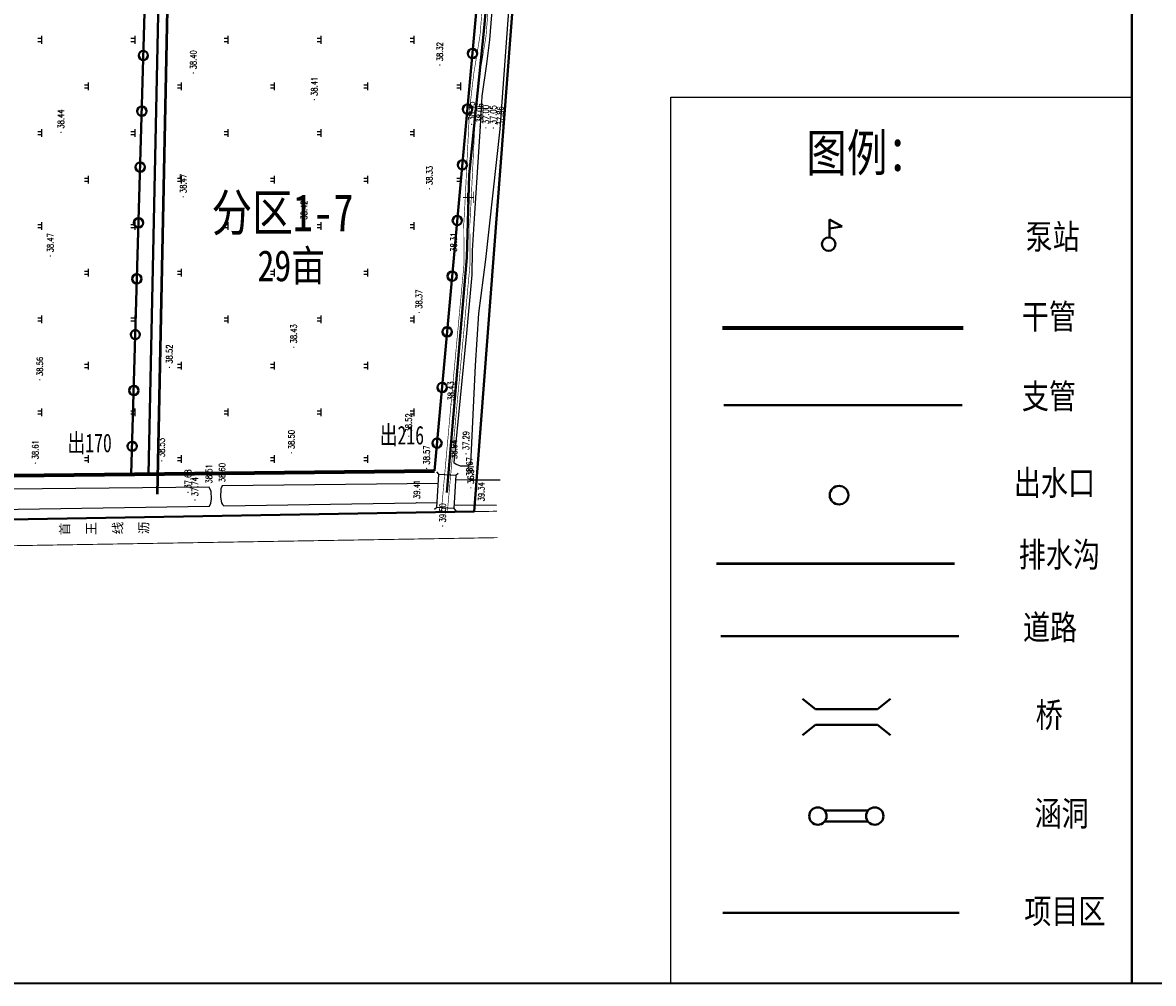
# Model space of a CAD drawing. Extents: x 464172 to 473094, y 3847158 to 3855433.
# Tile 43 of 98: x 466999 to 467363, y 3851459 to 3851768. Entities that reach past the tile are written whole.
import ezdxf
from ezdxf.enums import TextEntityAlignment as Align

# ---------------------------------------------------------------- set-up
doc = ezdxf.new("R2010")
doc.units = 0
doc.linetypes.add('X3', pattern=[5, 4, -1])
doc.layers.get('0').update_dxf_attribs({"linetype": 'CONTINUOUS'})
doc.layers.add('ASSIST', color=7, linetype='CONTINUOUS', plot=False)
for name, color, linetype in [('DLSS', 4, 'CONTINUOUS'), ('DMTZ', 3, 'CONTINUOUS'), ('GCD', 9, 'CONTINUOUS'), ('ZBTZ', 8, 'CONTINUOUS'), ('排水沟', 5, 'CONTINUOUS'), ('道路', 4, 'CONTINUOUS')]:
    doc.layers.add(name, color=color, linetype=linetype)
for name, color, linetype, lineweight in [('出水口', 3, 'CONTINUOUS', 30), ('干管', 1, 'CONTINUOUS', 30), ('支管', 3, 'CONTINUOUS', 30)]:
    doc.layers.add(name, color=color, linetype=linetype, lineweight=lineweight)
doc.styles.add('HZ', font='rs.shx', dxfattribs={"width": 0.8, "bigfont": 'hztxt.shx'})
doc.styles.get("Standard").update_dxf_attribs({"font": 'rs.shx', "bigfont": 'hztxt.shx'})
doc.styles.add('黑体', font='simhei.ttf')
doc.linetypes.add('10411', pattern='A,2,[150,AAA.SHX,S=1,R=0,X=0,Y=1],2,[151,AAA.SHX,S=1,R=0,X=0,Y=3],1e-11', length=4)
doc.linetypes.add('712B', pattern='A,4,-1,4,-1,4,-1,[167,AAA.SHX,S=0.5,R=0,X=0,Y=0],8,[168,AAA.SHX,S=0.5,R=0,X=0,Y=0],-1', length=24)

# ---------------------------------------------------------------- blocks, each defined once
blk = doc.blocks.new('han')
at = {"color": 1, "lineweight": 40, "flags": 128}
for points in [[(-9.72, 3.17), (10.27, 3.17)], [(-9.72, -1.85), (10.27, -1.85)]]:
    blk.add_lwpolyline(points, dxfattribs=at)
at = {"color": 1, "lineweight": 40}
for centre in [(-12.84, 0.66), (13.38, 0.66)]:
    blk.add_circle(centre, 4, dxfattribs=at)
blk = doc.blocks.new('qiao')
at = {"color": 1, "lineweight": 40, "flags": 128}
for points in [[(-10.33, 2.02), (-14.5, 5.36)], [(9.66, 2.02), (13.84, 5.36)], [(-10.33, 2.02), (9.66, 2.02)], [(-10.33, -3.01), (-14.5, -6.35)], [(-10.33, -3.01), (9.66, -3.01)], [(9.66, -3.01), (13.84, -6.35)]]:
    blk.add_lwpolyline(points, dxfattribs=at)
blk = doc.blocks.new('b')
at = {"color": 1, "linetype": 'Continuous', "lineweight": 40}
for p, q in [((-1.09, 0.44), (-1.09, 6.23)), ((-1.09, 6.23), (2.99, 3.96)), ((2.99, 3.96), (-1.09, 3.28))]:
    blk.add_line(p, q, dxfattribs=at)
blk.add_circle((-1.34, -1.73), 2.19, dxfattribs=at)
blk = doc.blocks.new('GC200')
at = {"linetype": 'Continuous', "const_width": 0.2, "flags": 128}
blk.add_lwpolyline([(-0.1, 0, 1), (0.1, 0, 1)], format="xyb", close=True, dxfattribs=at)
blk = doc.blocks.new('gc119')
for p, q in [((-1.25, 0), (1.25, 0)), ((-0.5, 1.3), (-0.5, 0)), ((0.5, 1.3), (0.5, 0))]:
    blk.add_line(p, q)
blk = doc.blocks.new('郭庄示范方')
at = {"layer": 'ASSIST', "color": 8, "linetype": 'Continuous', "elevation": -37.5, "flags": 128}
blk.add_lwpolyline([(1333.35, -905.49), (1332.7, -916.2), (1327.19, -915.87), (1327.84, -905.16)], close=True, dxfattribs=at)
at = {"layer": 'DLSS', "color": 8, "linetype": 'Continuous'}
for p, q in [((1327.84, -905.16, -37.5), (1327.18, -904.41, -37.5)), ((1333.35, -905.49, -37.5), (1334.1, -904.83, -37.5)), ((1327.19, -915.87, -37.5), (1326.44, -916.53, -37.5)), ((1332.7, -916.2, -37.5), (1333.36, -916.95, -37.5))]:
    blk.add_line(p, q, dxfattribs=at)
at = {"layer": 'DLSS', "color": 8, "linetype": 'X3', "const_width": 0.2, "elevation": 0.93, "flags": 128}
blk.add_lwpolyline([(1328.66, -917.38), (1331.8, -882.64), (1335.96, -837.77), (1335.96, -832.12), (1335.92, -824.51), (1336.23, -819.21), (1337.77, -787.8), (1339.13, -776.13), (1341.16, -763.75), (1343.49, -733.93), (1346.9, -686.91), (1357.94, -576.08), (1367.06, -454.74), (1374.96, -357.11)], dxfattribs=at)
at = {"layer": 'DLSS', "color": 8, "linetype": 'Continuous', "flags": 128}
for points, const_width, elevation in [([(1330.62, -917.35), (1333.73, -882.81), (1337.9, -837.86), (1337.9, -832.11), (1337.86, -824.56), (1338.17, -819.32), (1339.71, -787.96), (1341.06, -776.4), (1343.09, -763.99), (1345.42, -734.07), (1348.84, -687.07), (1359.88, -576.25), (1369, -454.89), (1377.03, -355.97)], 0.2, 0.93), ([(1136.91, -920.57), (1328.66, -917.38)], 0.3, -37.5), ([(1330.62, -917.35), (1331.79, -917.33), (1346.66, -917.08)], 0.3, -37.5), ([(627.39, -938.73), (629.55, -937.24), (631.06, -936.61), (633.54, -936.07), (637.6, -936), (866.26, -933.68), (1119.24, -929.37), (1331.93, -925.84), (1346.81, -925.59)], 0.3, -37.5)]:
    blk.add_lwpolyline(points, dxfattribs=dict(at, const_width=const_width, elevation=elevation))
at = {"layer": 'DLSS', "color": 8, "linetype": 'Continuous', "elevation": -37.5}
for points in [[(1327.19, -915.87), (1327.84, -905.16)], [(1333.35, -905.49), (1332.7, -916.2)]]:
    blk.add_lwpolyline(points, dxfattribs=at)
at = {"layer": 'DMTZ', "color": 8, "linetype": '10411', "flags": 128}
for points, elevation in [([(1360.33, -579.02), (1353.75, -644.9), (1349.64, -687.22), (1347.71, -720.8), (1344.22, -765.18), (1343.24, -772.98), (1341.7, -783.37), (1341.15, -793.07), (1339.24, -822.75), (1338.63, -833.03), (1338.5, -840.95), (1336.78, -859.71), (1332.74, -901.42)], 1.44), ([(1332.74, -901.42), (1333.48, -901.94), (1334.78, -902.46), (1337.2, -902.42), (1338.23, -901.81), (1339.7, -870.12), (1340.78, -853.33), (1343.06, -835.93), (1347.67, -793.99), (1350.5, -754.34), (1352.9, -725.78), (1355.3, -684.63), (1362.01, -630.28), (1365.78, -581.13), (1365.86, -580.14), (1365.45, -579.44)], -37.5), ([(1347.6, -907.11), (1337.76, -907.03), (1333.26, -906.92)], -37.5), ([(1254, -915.42), (1254.44, -914.49), (1254.61, -913.04), (1254.47, -910.74), (1253.81, -909.34), (1189.37, -909.97), (1142.16, -910.22), (1141.66, -907.84)], 1.01), ([(1327.66, -908.11), (1258.03, -908.92), (1257.61, -909.82), (1257.5, -912.57), (1257.8, -914.36), (1258.12, -914.94), (1258.59, -915.35)], 1.27), ([(1258.59, -915.35), (1327.29, -914.22)], 1.91), ([(1137.37, -917.3), (1254, -915.42)], 1.91), ([(1332.98, -915.02), (1346.49, -915.16)], 1.84)]:
    blk.add_lwpolyline(points, dxfattribs=dict(at, elevation=elevation))
at = {"layer": 'GCD', "color": 8, "linetype": 'Continuous'}
ref = blk.add_blockref('GC200', (1328.2, -773.32, 0.82), dxfattribs=dict(at, rotation=90))
ref.add_attrib('height', '38.32', dxfattribs={"linetype": 'Continuous', "height": 2, "rotation": 90, "style": 'HZ', "width": 0.8}).set_placement((1328.2, -772.12, -37.5), align=Align.MIDDLE_LEFT)
ref = blk.add_blockref('GC200', (1248.77, -775.91, 0.9), dxfattribs=dict(at, rotation=90))
ref.add_attrib('height', '38.40', dxfattribs={"linetype": 'Continuous', "height": 2, "rotation": 90, "style": 'HZ', "width": 0.8}).set_placement((1248.77, -774.71, -37.5), align=Align.MIDDLE_LEFT)
ref = blk.add_blockref('GC200', (1287.73, -784.48, 0.91), dxfattribs=dict(at, rotation=90))
ref.add_attrib('height', '38.41', dxfattribs={"linetype": 'Continuous', "height": 2, "rotation": 90, "style": 'HZ', "width": 0.8}).set_placement((1287.73, -783.28, -37.5), align=Align.MIDDLE_LEFT)
ref = blk.add_blockref('GC200', (1338.47, -792.44, 0.95), dxfattribs=dict(at, rotation=90))
ref.add_attrib('height', '38.45', dxfattribs={"linetype": 'Continuous', "height": 2, "rotation": 90, "style": 'HZ', "width": 0.8}).set_placement((1338.47, -791.24, -37.5), align=Align.MIDDLE_LEFT)
ref = blk.add_blockref('GC200', (1341.15, -793.07, 0.56), dxfattribs=dict(at, rotation=90))
ref.add_attrib('height', '38.06', dxfattribs={"linetype": 'Continuous', "height": 2, "rotation": 90, "style": 'HZ', "width": 0.8}).set_placement((1341.15, -791.87, -37.5), align=Align.MIDDLE_LEFT)
ref = blk.add_blockref('GC200', (1343.04, -793.57, -0.5), dxfattribs=dict(at, rotation=90))
ref.add_attrib('height', '37.00', dxfattribs={"linetype": 'Continuous', "height": 2, "rotation": 90, "style": 'HZ', "width": 0.8}).set_placement((1343.04, -792.37, -37.5), align=Align.MIDDLE_LEFT)
ref = blk.add_blockref('GC200', (1345.43, -793.62, -0.45), dxfattribs=dict(at, rotation=90))
ref.add_attrib('height', '37.05', dxfattribs={"linetype": 'Continuous', "height": 2, "rotation": 90, "style": 'HZ', "width": 0.8}).set_placement((1345.43, -792.42, -37.5), align=Align.MIDDLE_LEFT)
ref = blk.add_blockref('GC200', (1206.08, -795.01, 0.94), dxfattribs=dict(at, rotation=90))
ref.add_attrib('height', '38.44', dxfattribs={"linetype": 'Continuous', "height": 2, "rotation": 90, "style": 'HZ', "width": 0.8}).set_placement((1206.08, -793.81, -37.5), align=Align.MIDDLE_LEFT)
ref = blk.add_blockref('GC200', (1347.67, -793.99, 0.36), dxfattribs=dict(at, rotation=90))
ref.add_attrib('height', '37.86', dxfattribs={"linetype": 'Continuous', "height": 2, "rotation": 90, "style": 'HZ', "width": 0.8}).set_placement((1347.67, -792.79, -37.5), align=Align.MIDDLE_LEFT)
ref = blk.add_blockref('GC200', (1324.86, -813.18, 0.83), dxfattribs=dict(at, rotation=90))
ref.add_attrib('height', '38.33', dxfattribs={"linetype": 'Continuous', "height": 2, "rotation": 90, "style": 'HZ', "width": 0.8}).set_placement((1324.86, -811.98, -37.5), align=Align.MIDDLE_LEFT)
ref = blk.add_blockref('GC200', (1245.52, -815.78, 0.97), dxfattribs=dict(at, rotation=90))
ref.add_attrib('height', '38.47', dxfattribs={"linetype": 'Continuous', "height": 2, "rotation": 90, "style": 'HZ', "width": 0.8}).set_placement((1245.52, -814.58, -37.5), align=Align.MIDDLE_LEFT)
ref = blk.add_blockref('GC200', (1284.43, -824.34, 0.92), dxfattribs=dict(at, rotation=90))
ref.add_attrib('height', '38.42', dxfattribs={"linetype": 'Continuous', "height": 2, "rotation": 90, "style": 'HZ', "width": 0.8}).set_placement((1284.43, -823.14, -37.5), align=Align.MIDDLE_LEFT)
ref = blk.add_blockref('GC200', (1202.68, -834.87, 0.97), dxfattribs=dict(at, rotation=90))
ref.add_attrib('height', '38.47', dxfattribs={"linetype": 'Continuous', "height": 2, "rotation": 90, "style": 'HZ', "width": 0.8}).set_placement((1202.68, -833.67, -37.5), align=Align.MIDDLE_LEFT)
ref = blk.add_blockref('GC200', (1332.69, -834.68, 0.81), dxfattribs=dict(at, rotation=90))
ref.add_attrib('height', '38.31', dxfattribs={"linetype": 'Continuous', "height": 2, "rotation": 90, "style": 'HZ', "width": 0.8}).set_placement((1332.69, -833.48, -37.5), align=Align.MIDDLE_LEFT)
ref = blk.add_blockref('GC200', (1321.51, -853.04, 0.87), dxfattribs=dict(at, rotation=90))
ref.add_attrib('height', '38.37', dxfattribs={"linetype": 'Continuous', "height": 2, "rotation": 90, "style": 'HZ', "width": 0.8}).set_placement((1321.51, -851.84, -37.5), align=Align.MIDDLE_LEFT)
ref = blk.add_blockref('GC200', (1281.12, -864.21, 0.93), dxfattribs=dict(at, rotation=90))
ref.add_attrib('height', '38.43', dxfattribs={"linetype": 'Continuous', "height": 2, "rotation": 90, "style": 'HZ', "width": 0.8}).set_placement((1281.12, -863.01, -37.5), align=Align.MIDDLE_LEFT)
ref = blk.add_blockref('GC200', (1241.05, -870.74, 1.02), dxfattribs=dict(at, rotation=90))
ref.add_attrib('height', '38.52', dxfattribs={"linetype": 'Continuous', "height": 2, "rotation": 90, "style": 'HZ', "width": 0.8}).set_placement((1241.05, -869.54, -37.5), align=Align.MIDDLE_LEFT)
ref = blk.add_blockref('GC200', (1199.28, -874.72, 1.06), dxfattribs=dict(at, rotation=90))
ref.add_attrib('height', '38.56', dxfattribs={"linetype": 'Continuous', "height": 2, "rotation": 90, "style": 'HZ', "width": 0.8}).set_placement((1199.28, -873.52, -37.5), align=Align.MIDDLE_LEFT)
ref = blk.add_blockref('GC200', (1331.8, -882.64, 0.93), dxfattribs=dict(at, rotation=90))
ref.add_attrib('height', '38.43', dxfattribs={"linetype": 'Continuous', "height": 2, "rotation": 90, "style": 'HZ', "width": 0.8}).set_placement((1331.8, -881.44, -37.5), align=Align.MIDDLE_LEFT)
ref = blk.add_blockref('GC200', (1318.17, -892.9, 1.02), dxfattribs=dict(at, rotation=90))
ref.add_attrib('height', '38.52', dxfattribs={"linetype": 'Continuous', "height": 2, "rotation": 90, "style": 'HZ', "width": 0.8}).set_placement((1318.17, -891.7, -37.5), align=Align.MIDDLE_LEFT)
ref = blk.add_blockref('GC200', (1280.38, -898.28, 1), dxfattribs=dict(at, rotation=90))
ref.add_attrib('height', '38.50', dxfattribs={"linetype": 'Continuous', "height": 2, "rotation": 90, "style": 'HZ', "width": 0.8}).set_placement((1280.38, -897.08, -37.5), align=Align.MIDDLE_LEFT)
ref = blk.add_blockref('GC200', (1336.63, -898.59, -0.21), dxfattribs=dict(at, rotation=90))
ref.add_attrib('height', '37.29', dxfattribs={"linetype": 'Continuous', "height": 2, "rotation": 90, "style": 'HZ', "width": 0.8}).set_placement((1336.63, -897.39, -37.5), align=Align.MIDDLE_LEFT)
ref = blk.add_blockref('GC200', (1197.86, -901.57, 1.11), dxfattribs=dict(at, rotation=90))
ref.add_attrib('height', '38.61', dxfattribs={"linetype": 'Continuous', "height": 2, "rotation": 90, "style": 'HZ', "width": 0.8}).set_placement((1197.86, -900.37, -37.5), align=Align.MIDDLE_LEFT)
ref = blk.add_blockref('GC200', (1238.56, -900.86, 1.03), dxfattribs=dict(at, rotation=90))
ref.add_attrib('height', '38.53', dxfattribs={"linetype": 'Continuous', "height": 2, "rotation": 90, "style": 'HZ', "width": 0.8}).set_placement((1238.56, -899.66, -37.5), align=Align.MIDDLE_LEFT)
ref = blk.add_blockref('GC200', (1332.74, -901.42, 1.44), dxfattribs=dict(at, rotation=90))
ref.add_attrib('height', '38.94', dxfattribs={"linetype": 'Continuous', "height": 2, "rotation": 90, "style": 'HZ', "width": 0.8}).set_placement((1332.74, -900.22, -37.5), align=Align.MIDDLE_LEFT)
ref = blk.add_blockref('GC200', (1323.95, -903.27, 1.07), dxfattribs=dict(at, rotation=90))
ref.add_attrib('height', '38.57', dxfattribs={"linetype": 'Continuous', "height": 2, "rotation": 90, "style": 'HZ', "width": 0.8}).set_placement((1323.95, -902.07, -37.5), align=Align.MIDDLE_LEFT)
ref = blk.add_blockref('GC200', (1253.81, -909.34, 1.01), dxfattribs=dict(at, rotation=90))
ref.add_attrib('height', '38.51', dxfattribs={"linetype": 'Continuous', "height": 2, "rotation": 90, "style": 'HZ', "width": 0.8}).set_placement((1253.81, -908.14, -37.5), align=Align.MIDDLE_LEFT)
ref = blk.add_blockref('GC200', (1258.03, -908.92, 1.1), dxfattribs=dict(at, rotation=90))
ref.add_attrib('height', '38.60', dxfattribs={"linetype": 'Continuous', "height": 2, "rotation": 90, "style": 'HZ', "width": 0.8}).set_placement((1258.03, -907.72, -37.5), align=Align.MIDDLE_LEFT)
ref = blk.add_blockref('GC200', (1337.76, -907.03, 1.17), dxfattribs=dict(at, rotation=90))
ref.add_attrib('height', '38.67', dxfattribs={"linetype": 'Continuous', "height": 2, "rotation": 90, "style": 'HZ', "width": 0.8}).set_placement((1337.76, -905.83, -37.5), align=Align.MIDDLE_LEFT)
ref = blk.add_blockref('GC200', (1338.18, -909.54, -0.59), dxfattribs=dict(at, rotation=90))
ref.add_attrib('height', '36.91', dxfattribs={"linetype": 'Continuous', "height": 2, "rotation": 90, "style": 'HZ', "width": 0.8}).set_placement((1338.18, -908.34, -37.5), align=Align.MIDDLE_LEFT)
ref = blk.add_blockref('GC200', (1247.05, -911, 0.18), dxfattribs=dict(at, rotation=90))
ref.add_attrib('height', '37.68', dxfattribs={"linetype": 'Continuous', "height": 2, "rotation": 90, "style": 'HZ', "width": 0.8}).set_placement((1247.05, -909.8, -37.5), align=Align.MIDDLE_LEFT)
ref = blk.add_blockref('GC200', (1249.27, -913.44, 0.24), dxfattribs=dict(at, rotation=90))
ref.add_attrib('height', '37.74', dxfattribs={"linetype": 'Continuous', "height": 2, "rotation": 90, "style": 'HZ', "width": 0.8}).set_placement((1249.27, -912.24, -37.5), align=Align.MIDDLE_LEFT)
ref = blk.add_blockref('GC200', (1320.8, -914.32, 1.91), dxfattribs=dict(at, rotation=90))
ref.add_attrib('height', '39.41', dxfattribs={"linetype": 'Continuous', "height": 2, "rotation": 90, "style": 'HZ', "width": 0.8}).set_placement((1320.8, -913.12, -37.5), align=Align.MIDDLE_LEFT)
ref = blk.add_blockref('GC200', (1341.55, -915.11, 1.84), dxfattribs=dict(at, rotation=90))
ref.add_attrib('height', '39.34', dxfattribs={"linetype": 'Continuous', "height": 2, "rotation": 90, "style": 'HZ', "width": 0.8}).set_placement((1341.55, -913.91, -37.5), align=Align.MIDDLE_LEFT)
ref = blk.add_blockref('GC200', (1329.11, -921.86, 2), dxfattribs=dict(at, rotation=90))
ref.add_attrib('height', '39.50', dxfattribs={"linetype": 'Continuous', "height": 2, "rotation": 90, "style": 'HZ', "width": 0.8}).set_placement((1329.11, -920.66, -37.5), align=Align.MIDDLE_LEFT)
at = {"layer": 'ZBTZ', "color": 8, "linetype": 'Continuous', "rotation": 90}
for p in [(1199.96, -765.22, -37.5), (1229.96, -765.22, -37.5), (1259.96, -765.22, -37.5), (1289.96, -765.22, -37.5), (1319.96, -765.22, -37.5), (1214.96, -780.22, -37.5), (1244.96, -780.22, -37.5), (1274.96, -780.22, -37.5), (1304.96, -780.22, -37.5), (1334.96, -780.22, -37.5), (1199.96, -795.22, -37.5), (1229.96, -795.22, -37.5), (1259.96, -795.22, -37.5), (1289.96, -795.22, -37.5), (1319.96, -795.22, -37.5), (1214.96, -810.22, -37.5), (1244.96, -810.22, -37.5), (1274.96, -810.22, -37.5), (1304.96, -810.22, -37.5), (1334.96, -810.22, -37.5), (1199.96, -825.22, -37.5), (1229.96, -825.22, -37.5), (1259.96, -825.22, -37.5), (1289.96, -825.22, -37.5), (1319.96, -825.22, -37.5), (1214.96, -840.22, -37.5), (1244.96, -840.22, -37.5), (1274.96, -840.22, -37.5), (1304.96, -840.22, -37.5), (1199.96, -855.22, -37.5), (1229.96, -855.22, -37.5), (1259.96, -855.22, -37.5), (1289.96, -855.22, -37.5), (1319.96, -855.22, -37.5), (1214.96, -870.22, -37.5), (1244.96, -870.22, -37.5), (1274.96, -870.22, -37.5), (1304.96, -870.22, -37.5), (1199.96, -885.22, -37.5), (1229.96, -885.22, -37.5), (1259.96, -885.22, -37.5), (1289.96, -885.22, -37.5), (1319.96, -885.22, -37.5), (1214.96, -900.22, -37.5), (1244.96, -900.22, -37.5), (1274.96, -900.22, -37.5), (1304.96, -900.22, -37.5)]:
    blk.add_blockref('gc119', p, dxfattribs=at)
at = {"layer": 'DLSS', "color": 8, "linetype": 'Continuous', "style": '黑体'}
blk.add_text('土', height=3, rotation=90, dxfattribs=at).set_placement((1337.48, -815.99, 0.93), align=Align.MIDDLE)
for s, p in [('首', (1208.83, -924.84, -37.5)), ('王', (1217.38, -924.7, -37.5)), ('线', (1225.93, -924.56, -37.5)), ('沥', (1234.32, -924.49, -37.5))]:
    blk.add_text(s, height=3, rotation=90, dxfattribs=at).set_placement(p)

msp = doc.modelspace()

# ---------------------------------------------------------------- linework, layer by layer
at = {"color": 3, "lineweight": 35}
msp.add_lwpolyline([(465844.44, 3852527.96), (467356.44, 3852527.96), (467356.44, 3851458.76), (465844.44, 3851458.76)], close=True, dxfattribs=at)
at = {"color": 7, "lineweight": 35}
msp.add_lwpolyline([(467356.44, 3852527.96), (468868.44, 3852527.96), (468868.44, 3851458.76), (467356.44, 3851458.76)], close=True, dxfattribs=at)
at = {"color": 221, "linetype": '712B', "lineweight": 40, "ltscale": 3, "elevation": 1.98, "flags": 128}
msp.add_lwpolyline([(465872.59, 3852281.81), (465872.75, 3852260.33), (466412.44, 3851610.81), (466425.83, 3851598.47), (467144.48, 3851610.76), (467210.49, 3852474.83), (466781.04, 3852434.07), (466841.84, 3852085.77), (466761.42, 3852075.83), (466736.15, 3852223.25), (466647.4, 3852213.56), (466632.54, 3852405.35)], close=True, dxfattribs=at)
at = {"color": 0, "flags": 128}
msp.add_lwpolyline([(467207.85, 3851458.76), (467207.85, 3851744.28), (467356.44, 3851744.28)], dxfattribs=at)
at = {"color": 221, "linetype": '712B', "lineweight": 40, "ltscale": 3, "flags": 128}
msp.add_lwpolyline([(467224.7, 3851481.49), (467300.78, 3851481.49)], dxfattribs=at)
at = {"layer": '出水口', "color": 3, "lineweight": 40}
for centre, radius in [((467037.89, 3851757.73, -37.5), 1.5), ((467143.97, 3851758.32, -37.5), 1.5), ((467037.38, 3851739.74, -37.5), 1.5), ((467142.34, 3851740.39, -37.5), 1.5), ((467036.86, 3851721.75, -37.5), 1.5), ((467140.71, 3851722.47, -37.5), 1.5), ((467139.08, 3851704.54, -37.5), 1.5), ((467036.34, 3851703.76, -37.5), 1.5), ((467137.45, 3851686.61, -37.5), 1.5), ((467035.83, 3851685.76, -37.5), 1.5), ((467135.81, 3851668.69, -37.5), 1.5), ((467035.31, 3851667.77, -37.5), 1.5), ((467034.8, 3851649.78, -37.5), 1.5), ((467134.18, 3851650.76, -37.5), 1.5), ((467034.28, 3851631.79, -37.5), 1.5), ((467132.55, 3851632.84, -37.5), 1.5), ((467262.12, 3851616.06), 3)]:
    msp.add_circle(centre, radius, dxfattribs=at)
at = {"layer": '干管', "color": 1, "linetype": 'Continuous', "lineweight": 70, "flags": 128}
msp.add_lwpolyline([(467224.54, 3851669.92), (467302.13, 3851669.92)], dxfattribs=at)
at = {"layer": '干管', "color": 1, "linetype": 'Continuous', "lineweight": 70, "elevation": -37.5, "flags": 128}
msp.add_lwpolyline([(466416.07, 3851610.18), (466483.54, 3851616.69), (467131.72, 3851623.87)], dxfattribs=at)
at = {"layer": '排水沟', "linetype": 'Continuous', "lineweight": 50, "flags": 128}
for points in [[(467048.93, 3852005.88), (467050.1, 3851990.92), (467042.31, 3851616.4)], [(467222.58, 3851594.09), (467299.34, 3851594.09)]]:
    msp.add_lwpolyline(points, dxfattribs=at)
at = {"layer": '支管', "color": 3, "lineweight": 40, "flags": 128}
for points in [[(467200.3, 3852458.03), (467166.13, 3852001.93), (467131.72, 3851623.87)], [(466978.19, 3852435.45), (466986.32, 3852316), (467020.6, 3852318.51), (467044.67, 3851994.63), (467034, 3851622.78)], [(467224.99, 3851645.1), (467301.75, 3851645.1)]]:
    msp.add_lwpolyline(points, dxfattribs=at)
at = {"layer": '道路', "linetype": 'Continuous', "lineweight": 40, "flags": 128}
for points in [[(467135.68, 3851616.94), (467142.14, 3851692.63), (467142.92, 3851719.27), (467147.69, 3851766.6), (467165.68, 3851969.94), (467199.33, 3852379.44), (467206, 3852450.11), (467206.13, 3852474.73)], [(467223.96, 3851570.66), (467300.72, 3851570.66)]]:
    msp.add_lwpolyline(points, dxfattribs=at)
at = {"layer": '道路', "linetype": 'Continuous', "lineweight": 40, "elevation": -37.5, "flags": 128}
msp.add_lwpolyline([(466980.66, 3852442.97), (466990.27, 3852317.91), (467023.02, 3852321.1), (467047.29, 3851990.37), (467039.57, 3851622.85)], dxfattribs=at)

# ---------------------------------------------------------------- block references
at = {"linetype": 'Continuous'}
for name, p in [('郭庄示范方', (465805.25, 3852527.96)), ('b', (467260.11, 3851698.65))]:
    msp.add_blockref(name, p, dxfattribs=at)
at = {"color": 3, "lineweight": -3}
msp.add_blockref('qiao', (467264.87, 3851545.05), dxfattribs=at)
at = {"color": 3, "lineweight": -3, "xscale": 0.7000000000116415, "yscale": 0.6999999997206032, "zscale": 0.7}
msp.add_blockref('han', (467264.27, 3851512.19), dxfattribs=at)

# ---------------------------------------------------------------- texts
at = {"color": 1, "linetype": 'Continuous', "lineweight": 50, "attachment_point": 1}
for s, insert, char_height in [('{\\fSimSun|b0|i0|c134|p2;\\W0.8;图例：}', (467251.53, 3851732.35), 12), ('{\\fSimSun|b0|i0|c134|p2;\\W0.8;分区1-7}', (467059.87, 3851713.1), 12), ('{\\fSimSun|b0|i0|c134|p2;\\W0.8;泵站}', (467322.21, 3851703.33), 8), ('{\\fSimSun|b0|i0|c134|p2;\\W0.8;29亩}', (467074.67, 3851694.98), 10), ('{\\fSimSun|b0|i0|c134|p2;\\W0.8;干管}', (467320.99, 3851677.59), 8), ('{\\fSimSun|b0|i0|c134|p2;\\W0.8;支管}', (467321.04, 3851651.91), 8), ('{\\fSimSun|b0|i0|c134|p2;\\W0.8;出水口}', (467318.43, 3851624.03), 8), ('{\\fSimSun|b0|i0|c134|p2;\\W0.8;排水沟}', (467320.01, 3851600.91), 8), ('{\\fSimSun|b0|i0|c134|p2;\\W0.8;道路}', (467321.38, 3851577.48), 8), ('{\\fSimSun|b0|i0|c134|p2;\\W0.8;桥}', (467325.47, 3851549.27), 8), ('{\\fSimSun|b0|i0|c134|p2;\\W0.8;涵洞}', (467325.1, 3851517.49), 8), ('{\\fSimSun|b0|i0|c134|p2;\\W0.8;项目区}', (467321.83, 3851486.03), 8)]:
    msp.add_mtext(s, dxfattribs=dict(at, insert=insert, char_height=char_height))
at = {"color": 3, "lineweight": 40, "char_height": 6, "width": 34.7286, "attachment_point": 1}
for s, insert in [('{\\fSimHei|b0|i0|c134|p2;\\W0.7;出170}', (467013.43, 3851635.89, -1.85)), ('{\\fSimHei|b0|i0|c134|p2;\\W0.7;出216}', (467114.07, 3851638.39))]:
    msp.add_mtext(s, dxfattribs=dict(at, insert=insert))

doc.saveas('drawing.dxf')
